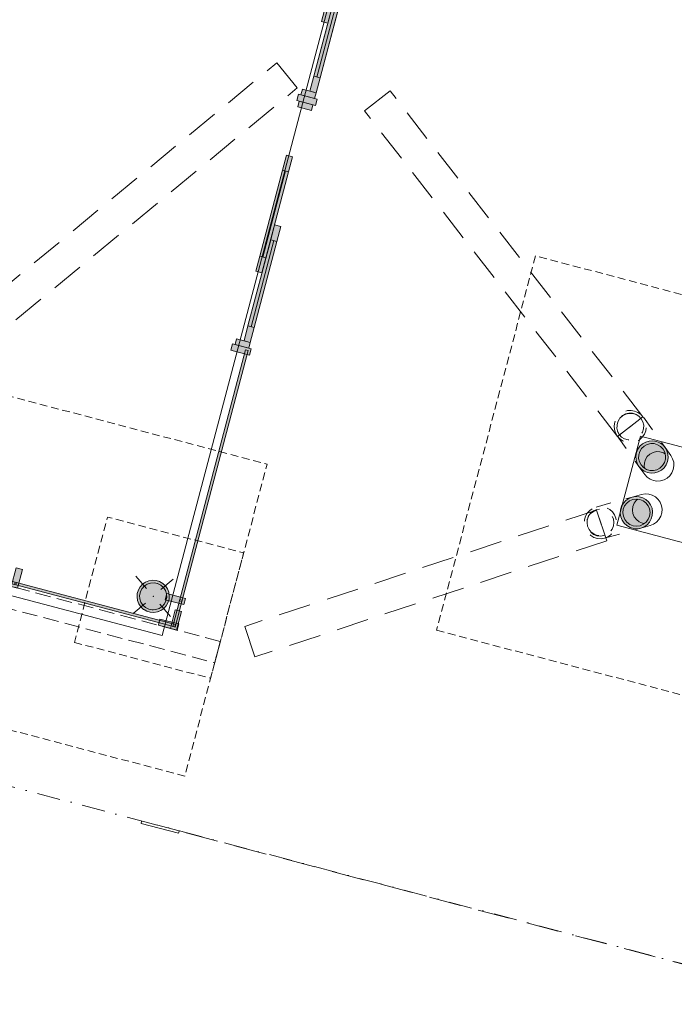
# Model space of a CAD drawing. Header units: millimetres. Extents: x -204291438 to 18864955, y -774833820 to 295284.
# Tile 19 of 87: x 67558 to 72631, y -5916 to 1712. Entities that reach past the tile are written whole.
import ezdxf

# ---------------------------------------------------------------- set-up
doc = ezdxf.new("R2010")
doc.units = ezdxf.units.MM
doc.header["$MEASUREMENT"] = 0
for name, pattern in [('Krawędzie ukryte', [170, 120, -50]), ('Kropki i Kreski', [360, 180, -90, 0, -90]), ('Przerywana', [240, 120, -120]), ('Przerywana długa', [390, 250, -140]), ('Przerywana gęsta', [90, 60, -30])]:
    doc.linetypes.add(name, pattern=pattern)
for name, color, linetype in [('213-A Wymiarowanie wewnętrzne', 7, 'Continuous'), ('215-A Wymiarowanie wewnętrzne 1_50', 7, 'Continuous'), ('822-IST-Brama zachodnia belki', 7, 'Continuous'), ('822-IST-Brama zachodnia stropy', 7, 'Continuous'), ('822-IST-Brama zachodnia słupy', 7, 'Continuous'), ('822-IST-Brama zachodnia ściany', 7, 'Continuous'), ('822-IST-Brama zachodnia ściany kurtynowe', 7, 'Continuous')]:
    doc.layers.add(name, color=color, linetype=linetype)
doc.styles.add('STYL_AUTOMATYCZNY_4', font='arial.ttf')
doc.dimstyles.new('STYL_AUTOMATYCZNY__3', dxfattribs={"dimtxt": 64.999998, "dimasz": 47.5, "dimexe": 0.18, "dimexo": 0.0625, "dimgap": 0, "dimtad": 1, "dimdec": 1, "dimlfac": 0.1, "dimzin": 0, "dimdsep": 46, "dimtxsty": 'STYL_AUTOMATYCZNY_4', "dimblk": 'ARROWHEAD_11', "dimblk1": 'ARROWHEAD_11', "dimblk2": 'ARROWHEAD_11', "dimcen": 0.09, "dimclrd": 30, "dimclre": 30, "dimclrt": 30, "dimazin": 0, "dimtfac": 1, "dimtdec": 4, "dimtmove": 0, "dimatfit": 3, "dimfxl": 0, "dimtolj": 1, "dimtzin": 0, "dimarcsym": 0})

# ---------------------------------------------------------------- blocks, each defined once
blk = doc.blocks.new('Strop_51_3', base_point=(36838.7, 18360.2))
at = {"layer": '822-IST-Brama zachodnia stropy', "color": 254, "linetype": 'Continuous', "lineweight": 0, "true_color": 0xcccccc, "flags": 128}
blk.add_lwpolyline([(36838.7, 18360.2), (30840.8, 19942.9), (27628.5, 7769.4), (33626.4, 6186.7), (62807.5, -1513.5), (68662.8, -3058.6), (71875.1, 9114.9), (66019.8, 10660), (67469, 16151.8), (38287.8, 23852)], close=True, dxfattribs=at)
blk = doc.blocks.new('Strop_60_3', base_point=(27097.6, 6866.2))
at = {"layer": '822-IST-Brama zachodnia stropy', "color": 254, "linetype": 'Przerywana gęsta', "lineweight": 0, "true_color": 0xcccccc, "flags": 128}
blk.add_lwpolyline([(27097.6, 6866.2), (68837.2, -4147.9), (69475.1, -1730.6), (27735.5, 9283.4)], close=True, dxfattribs=at)
blk = doc.blocks.new('Strop_61_3', base_point=(70789.1, -3018.1))
at = {"layer": '822-IST-Brama zachodnia stropy', "color": 254, "linetype": 'Przerywana gęsta', "lineweight": 0, "true_color": 0xcccccc, "flags": 128}
blk.add_lwpolyline([(70789.1, -3018.1), (73689.9, -3783.5), (74455.3, -882.8), (71554.6, -117.4)], close=True, dxfattribs=at)
blk = doc.blocks.new('Strop_69_3', base_point=(72185.4, -2204.9))
at = {"layer": '822-IST-Brama zachodnia stropy', "color": 254, "linetype": 'Continuous', "lineweight": 0, "true_color": 0xcccccc, "flags": 128}
blk.add_lwpolyline([(72185.4, -2204.9), (72876.7, -2387.3), (73059.1, -1696), (72367.8, -1513.6)], close=True, dxfattribs=at)
blk = doc.blocks.new('Strop_78_3', base_point=(67981.4, -3112))
at = {"layer": '822-IST-Brama zachodnia stropy', "color": 254, "linetype": 'Przerywana gęsta', "lineweight": 0, "true_color": 0xcccccc, "flags": 128}
blk.add_lwpolyline([(67981.4, -3112), (69037.1, -3390.6), (69293.4, -2419.3), (68237.7, -2140.7)], close=True, dxfattribs=at)
blk = doc.blocks.new('Przegroda strukturalna_1_3')
at = {"layer": '822-IST-Brama zachodnia ściany kurtynowe', "linetype": 'Continuous', "lineweight": 0, "true_color": 0x666666}
for points in [[(62708.4, -1416.3), (62756.7, -1429), (62795, -1284), (62746.7, -1271.3)], [(63755.7, -1672), (63760.8, -1652.6), (62737.9, -1382.7), (62732.8, -1402.1)], [(63721.6, -1683.6), (63769.9, -1696.4), (63808.2, -1551.4), (63759.9, -1538.6)], [(65012.7, -2003.6), (65017.8, -1984.3), (63751.1, -1650.1), (63746, -1669.4)], [(64978.6, -2015.3), (65026.9, -2028.1), (65065.2, -1883), (65016.8, -1870.3)], [(66269.6, -2335.3), (66274.7, -2316), (65008.1, -1981.8), (65003, -2001.1)], [(66235.5, -2347), (66283.9, -2359.8), (66322.1, -2214.7), (66273.8, -2202)], [(67526.6, -2667), (67531.7, -2647.7), (66265.1, -2313.4), (66260, -2332.8)], [(67492.5, -2678.7), (67540.9, -2691.4), (67579.1, -2546.4), (67530.8, -2533.7)], [(68759.4, -2992.3), (68764.5, -2973), (67522, -2645.1), (67516.9, -2664.5)], [(68725.3, -3004), (68773.7, -3016.8), (68811.9, -2871.7), (68763.6, -2859)]]:
    blk.add_hatch(color=251, dxfattribs=at).paths.add_polyline_path(points)
at = {"layer": '822-IST-Brama zachodnia ściany kurtynowe', "color": 254, "linetype": 'Continuous', "lineweight": 0, "true_color": 0xcccccc, "flags": 128}
for points in [[(62708.4, -1416.3), (62756.7, -1429), (62795, -1284), (62746.7, -1271.3)], [(63755.7, -1672), (63760.8, -1652.6), (62737.9, -1382.7), (62732.8, -1402.1)], [(63721.6, -1683.6), (63769.9, -1696.4), (63808.2, -1551.4), (63759.9, -1538.6)], [(65012.7, -2003.6), (65017.8, -1984.3), (63751.1, -1650.1), (63746, -1669.4)], [(64978.6, -2015.3), (65026.9, -2028.1), (65065.2, -1883), (65016.8, -1870.3)], [(66269.6, -2335.3), (66274.7, -2316), (65008.1, -1981.8), (65003, -2001.1)], [(66235.5, -2347), (66283.9, -2359.8), (66322.1, -2214.7), (66273.8, -2202)], [(67526.6, -2667), (67531.7, -2647.7), (66265.1, -2313.4), (66260, -2332.8)], [(67492.5, -2678.7), (67540.9, -2691.4), (67579.1, -2546.4), (67530.8, -2533.7)], [(68759.4, -2992.3), (68764.5, -2973), (67522, -2645.1), (67516.9, -2664.5)], [(68725.3, -3004), (68773.7, -3016.8), (68811.9, -2871.7), (68763.6, -2859)]]:
    blk.add_lwpolyline(points, close=True, dxfattribs=at)
blk = doc.blocks.new('Przegroda strukturalna_2_3')
at = {"layer": '822-IST-Brama zachodnia ściany kurtynowe', "linetype": 'Continuous', "lineweight": 0, "true_color": 0x666666}
for points in [[(69885.6, 1261.1), (70061.6, 1928.3), (70013.3, 1941), (69837.3, 1273.9)], [(69976.3, 1800.8), (69928, 1813.6), (69897.3, 1697.6), (69945.7, 1684.8)], [(69855, 1145.1), (69885.6, 1261.1), (69837.3, 1273.9), (69806.6, 1157.9)], [(69843.5, 1101.6), (69855, 1145.1), (69748.6, 1173.2), (69737.1, 1129.7)], [(69862.8, 1096.5), (69717.8, 1134.8), (69705, 1086.4), (69850.1, 1048.1)], [(69724.4, 1081.3), (69712.9, 1037.8), (69819.3, 1009.7), (69830.7, 1053.2)], [(69672.7, 650.2), (69624.3, 663), (69593.7, 547), (69642.1, 534.2)], [(69642.1, 534.2), (69593.7, 547), (69417.7, -120.2), (69466, -133)], [(69551.4, -5.5), (69582, 110.5), (69533.6, 123.3), (69503, 7.2)], [(69375.3, -672.7), (69551.4, -5.5), (69503, 7.2), (69327, -659.9)], [(69466, -133), (69417.7, -120.2), (69387.1, -236.2), (69435.4, -249)], [(69344.7, -788.7), (69375.3, -672.7), (69327, -659.9), (69296.4, -776)], [(69333.2, -832.2), (69344.7, -788.7), (69238.3, -760.6), (69226.9, -804.2)], [(69352.6, -837.3), (69207.5, -799.1), (69194.8, -847.4), (69339.8, -885.7)], [(68815.3, -2795), (69328.1, -851.6), (69308.8, -846.5), (68795.9, -2789.9)], [(68842.3, -2771.1), (68697.2, -2732.9), (68684.5, -2781.2), (68829.5, -2819.5)], [(68763, -2993.3), (68817.8, -2785.4), (68798.5, -2780.3), (68743.6, -2988.1)], [(68777.2, -3017.7), (68790, -2969.3), (68644.9, -2931.1), (68632.2, -2979.4)]]:
    blk.add_hatch(color=251, dxfattribs=at).paths.add_polyline_path(points)
at = {"layer": '822-IST-Brama zachodnia ściany kurtynowe', "color": 254, "linetype": 'Continuous', "lineweight": 0, "true_color": 0xcccccc}
for p, q in [((69837.3, 1273.9), (70013.3, 1941)), ((69861.4, 1267.5), (70037.5, 1934.7)), ((69885.6, 1261.1), (70061.6, 1928.3)), ((69593.7, 547), (69417.7, -120.2)), ((69617.9, 540.6), (69441.8, -126.6)), ((69642.1, 534.2), (69466, -133)), ((69327, -659.9), (69503, 7.2)), ((69351.1, -666.3), (69527.2, 0.9)), ((69375.3, -672.7), (69551.4, -5.5))]:
    blk.add_line(p, q, dxfattribs=at)
at = {"layer": '822-IST-Brama zachodnia ściany kurtynowe', "color": 254, "linetype": 'Continuous', "lineweight": 0, "true_color": 0xcccccc, "flags": 128}
for points in [[(69885.6, 1261.1), (70061.6, 1928.3), (70013.3, 1941), (69837.3, 1273.9)], [(69976.3, 1800.8), (69945.7, 1684.8), (69897.3, 1697.6), (69928, 1813.6)], [(69855, 1145.1), (69885.6, 1261.1), (69837.3, 1273.9), (69806.6, 1157.9)], [(69843.5, 1101.6), (69855, 1145.1), (69748.6, 1173.2), (69737.1, 1129.7)], [(69862.8, 1096.5), (69850.1, 1048.1), (69705, 1086.4), (69717.8, 1134.8)], [(69724.4, 1081.3), (69712.9, 1037.8), (69819.3, 1009.7), (69830.7, 1053.2)], [(69672.7, 650.2), (69642.1, 534.2), (69593.7, 547), (69624.3, 663)], [(69642.1, 534.2), (69466, -133), (69417.7, -120.2), (69593.7, 547)], [(69551.4, -5.5), (69582, 110.5), (69533.6, 123.3), (69503, 7.2)], [(69375.3, -672.7), (69551.4, -5.5), (69503, 7.2), (69327, -659.9)], [(69466, -133), (69435.4, -249), (69387.1, -236.2), (69417.7, -120.2)], [(69344.7, -788.7), (69375.3, -672.7), (69327, -659.9), (69296.4, -776)], [(69333.2, -832.2), (69344.7, -788.7), (69238.3, -760.6), (69226.9, -804.2)], [(69352.6, -837.3), (69339.8, -885.7), (69194.8, -847.4), (69207.5, -799.1)], [(68815.3, -2795), (68795.9, -2789.9), (69308.8, -846.5), (69328.1, -851.6)], [(68842.3, -2771.1), (68829.5, -2819.5), (68684.5, -2781.2), (68697.2, -2732.9)], [(68763, -2993.3), (68743.6, -2988.1), (68798.5, -2780.3), (68817.8, -2785.4)], [(68777.2, -3017.7), (68790, -2969.3), (68644.9, -2931.1), (68632.2, -2979.4)]]:
    blk.add_lwpolyline(points, close=True, dxfattribs=at)
blk = doc.blocks.new('Ściana_181_3', base_point=(69097, -3163.6))
at = {"layer": '822-IST-Brama zachodnia ściany', "color": 254, "linetype": 'Krawędzie ukryte', "lineweight": 0, "true_color": 0xcccccc, "flags": 128}
for points in [[(69112.3, -3105.6), (27514.6, 7871)], [(27471.1, 7706.1), (69068.8, -3270.4)], [(69081.7, -3221.6), (69112.3, -3105.6)], [(69068.8, -3270.4), (69081.5, -3222.1)], [(69081.5, -3222.1), (69081.7, -3221.6)]]:
    blk.add_lwpolyline(points, dxfattribs=at)
blk = doc.blocks.new('Słup_88_3', base_point=(72411, -2086.3))
at = {"layer": '822-IST-Brama zachodnia słupy', "linetype": 'Continuous', "lineweight": 0, "true_color": 0x666666}
h = blk.add_hatch(color=251, dxfattribs=at)
h.paths.add_polyline_path([(72370.7, -2227.1), (72396.7, -2216.7), (72419.7, -2200.7), (72438.6, -2180.1), (72452.5, -2155.7), (72460.5, -2128.9), (72462.4, -2101), (72458, -2073.3), (72447.5, -2047.3), (72431.6, -2024.3), (72410.9, -2005.5), (72386.5, -1991.7), (72359.7, -1983.6), (72331.8, -1981.8), (72304.1, -1986.2), (72278.1, -1996.6), (72255.1, -2012.6), (72236.2, -2033.3), (72222.4, -2057.6), (72214.3, -2084.4), (72212.4, -2112.4), (72216.8, -2140), (72227.3, -2166), (72243.2, -2189), (72263.9, -2207.8), (72288.3, -2221.6), (72315.1, -2229.7), (72343.1, -2231.5)])
h.paths.add_polyline_path([(72365.4, -2207.9), (72338.2, -2211.7), (72311, -2208.3), (72285.6, -2198), (72263.7, -2181.5), (72246.8, -2159.9), (72236.1, -2134.7), (72232.3, -2107.5), (72235.7, -2080.3), (72246, -2054.9), (72262.5, -2033), (72284.2, -2016.2), (72309.4, -2005.5), (72336.6, -2001.7), (72363.8, -2005), (72389.2, -2015.3), (72411.1, -2031.8), (72428, -2053.4), (72438.7, -2078.6), (72442.5, -2105.8), (72439.1, -2133), (72428.8, -2158.4), (72412.3, -2180.3), (72390.7, -2197.2)], flags=0)
blk.add_hatch(color=251, dxfattribs=at).paths.add_polyline_path([(72365.4, -2207.9), (72390.7, -2197.2), (72412.3, -2180.3), (72428.8, -2158.4), (72439.1, -2133), (72442.5, -2105.8), (72438.7, -2078.6), (72428, -2053.4), (72411.1, -2031.8), (72389.2, -2015.3), (72363.8, -2005), (72336.6, -2001.7), (72309.4, -2005.5), (72284.2, -2016.2), (72262.5, -2033), (72246, -2054.9), (72235.7, -2080.3), (72232.3, -2107.5), (72236.1, -2134.7), (72246.8, -2159.9), (72263.7, -2181.5), (72285.6, -2198), (72311, -2208.3), (72338.2, -2211.7)])
at = {"layer": '822-IST-Brama zachodnia słupy', "color": 254, "linetype": 'Continuous', "lineweight": 0, "true_color": 0xcccccc, "flags": 128}
for points in [[(72216.8, -2140), (72227.3, -2166), (72243.2, -2189), (72263.9, -2207.8), (72288.3, -2221.6), (72315.1, -2229.7), (72343.1, -2231.5), (72370.7, -2227.1), (72396.7, -2216.7), (72419.7, -2200.7), (72438.6, -2180.1), (72452.5, -2155.7), (72460.5, -2128.9), (72462.4, -2101), (72458, -2073.3), (72447.5, -2047.3), (72431.6, -2024.3), (72410.9, -2005.5), (72386.5, -1991.7), (72359.7, -1983.6), (72331.8, -1981.8), (72304.1, -1986.2), (72278.1, -1996.6), (72255.1, -2012.6), (72236.2, -2033.3), (72222.4, -2057.6), (72214.3, -2084.4), (72212.4, -2112.4)], [(72232.3, -2107.5), (72236.1, -2134.7), (72246.8, -2159.9), (72263.7, -2181.5), (72285.6, -2198), (72311, -2208.3), (72338.2, -2211.7), (72365.4, -2207.9), (72390.7, -2197.2), (72412.3, -2180.3), (72428.8, -2158.4), (72439.1, -2133), (72442.5, -2105.8), (72438.7, -2078.6), (72428, -2053.4), (72411.1, -2031.8), (72389.2, -2015.3), (72363.8, -2005), (72336.6, -2001.7), (72309.4, -2005.5), (72284.2, -2016.2), (72262.5, -2033), (72246, -2054.9), (72235.7, -2080.3)]]:
    blk.add_lwpolyline(points, close=True, dxfattribs=at)
for points in [[(72304.1, -1986.2), (72377.6, -1965.8)], [(72377.6, -1965.8), (72405.3, -1961.4), (72433.3, -1963.3), (72460.1, -1971.3), (72484.4, -1985.1), (72505.1, -2004), (72521.1, -2027), (72531.5, -2053), (72535.9, -2080.6), (72534, -2108.5), (72526, -2135.4), (72512.2, -2159.7), (72493.3, -2180.4), (72470.3, -2196.3), (72444.3, -2206.8)], [(72400, -2189.9), (72384.6, -2188), (72359.1, -2177.7), (72337.2, -2161.2), (72320.4, -2139.6), (72309.7, -2114.3), (72305.9, -2087.2), (72309.2, -2060), (72319.5, -2034.6), (72336.1, -2012.7), (72348.4, -2003.1)], [(72370.7, -2227.1), (72444.3, -2206.8)]]:
    blk.add_lwpolyline(points, dxfattribs=at)
at = {"layer": '822-IST-Brama zachodnia słupy', "color": 254, "linetype": 'Przerywana', "lineweight": 0, "true_color": 0xcccccc, "flags": 128}
for points in [[(72090.9, -2304.5), (72063.2, -2308.9), (72035.2, -2307.1), (72008.4, -2299.1), (71984, -2285.3), (71963.4, -2266.4), (71947.4, -2243.4), (71937, -2217.4), (71932.6, -2189.8), (71934.4, -2161.8), (71942.5, -2135), (71956.3, -2110.7), (71975.2, -2090), (71998.2, -2074), (72024.2, -2063.6), (72051.9, -2059.2), (72079.8, -2061.1), (72106.7, -2069.1), (72131, -2082.9), (72151.7, -2101.7), (72167.7, -2124.7), (72178.1, -2150.7), (72182.5, -2178.4), (72180.6, -2206.3), (72172.6, -2233.1), (72158.8, -2257.5), (72139.9, -2278.1), (72116.8, -2294.1)], [(72093.1, -2282), (72085.5, -2285.3), (72058.4, -2289.1), (72031.1, -2285.7), (72005.7, -2275.4), (71983.8, -2258.9), (71966.9, -2237.3), (71956.2, -2212.1), (71952.5, -2184.9), (71955.8, -2157.7), (71966.1, -2132.3), (71978.2, -2116.3), (71982.6, -2110.4), (72004.3, -2093.6), (72029.5, -2082.9), (72056.7, -2079.1), (72083.9, -2082.4), (72109.4, -2092.7), (72131.2, -2109.2), (72148.1, -2130.8), (72158.8, -2156.1), (72162.6, -2183.2), (72159.2, -2210.4), (72148.9, -2235.8), (72132.4, -2257.7), (72110.8, -2274.6)]]:
    blk.add_lwpolyline(points, close=True, dxfattribs=at)
for points in [[(72024.2, -2063.6), (72304.1, -1986.2)], [(71964.9, -2136.9), (71966.5, -2132.2)], [(71977.7, -2117), (71966.5, -2132.2)], [(71977.7, -2117), (71978.2, -2116.3)], [(72028.8, -2087.1), (72028.6, -2087.2), (72001.1, -2099.6), (71978.2, -2116.3)], [(72028.8, -2087.1), (72093.1, -2282)], [(71956.8, -2160.5), (71954.3, -2184.4)], [(71954.3, -2184.4), (71954.6, -2186.1)], [(71954.6, -2186.1), (71958.7, -2211.4)], [(71956.8, -2160.5), (71957, -2157.4)], [(71964.9, -2136.9), (71957, -2157.4)], [(71958.7, -2211.4), (71959.2, -2212.4), (71970, -2236.5), (71971.1, -2237.8), (71987.6, -2257.9), (71991.2, -2260.5), (72010.3, -2274.2), (72021.5, -2278.3), (72036.9, -2284.1), (72065.8, -2287), (72074.8, -2285.6), (72090.1, -2283.3)], [(72090.9, -2304.5), (72370.7, -2227.1)]]:
    blk.add_lwpolyline(points, dxfattribs=at)
blk = doc.blocks.new('Słup_89_3', base_point=(72502.8, -1738.2))
at = {"layer": '822-IST-Brama zachodnia słupy', "linetype": 'Continuous', "lineweight": 0, "true_color": 0x666666}
h = blk.add_hatch(color=251, dxfattribs=at)
h.paths.add_polyline_path([(72356.7, -1748.9), (72375.5, -1769.7), (72398.4, -1785.9), (72424.3, -1796.5), (72451.9, -1801.1), (72479.9, -1799.4), (72506.8, -1791.5), (72531.2, -1777.9), (72552, -1759.2), (72568.1, -1736.3), (72578.7, -1710.3), (72583.3, -1682.7), (72581.6, -1654.8), (72573.7, -1627.9), (72560, -1603.4), (72541.3, -1582.6), (72518.4, -1566.5), (72492.5, -1555.9), (72464.8, -1551.3), (72436.9, -1553), (72410, -1560.8), (72385.6, -1574.4), (72364.8, -1593.2), (72348.7, -1616.1), (72338.1, -1642), (72333.5, -1669.6), (72335.2, -1697.6), (72343.1, -1724.5)])
h.paths.add_polyline_path([(72373, -1737.3), (72360.1, -1713.1), (72353.9, -1686.4), (72354.8, -1659), (72362.7, -1632.7), (72377.2, -1609.5), (72397.2, -1590.7), (72421.4, -1577.8), (72448.1, -1571.6), (72475.5, -1572.5), (72501.8, -1580.5), (72525, -1595), (72543.8, -1615.1), (72556.7, -1639.3), (72562.9, -1666), (72562, -1693.4), (72554.1, -1719.6), (72539.6, -1742.9), (72519.6, -1761.6), (72495.4, -1774.5), (72468.7, -1780.7), (72441.3, -1779.8), (72415, -1771.8), (72391.7, -1757.3)], flags=0)
blk.add_hatch(color=251, dxfattribs=at).paths.add_polyline_path([(72373, -1737.3), (72391.7, -1757.3), (72415, -1771.8), (72441.3, -1779.8), (72468.7, -1780.7), (72495.4, -1774.5), (72519.6, -1761.6), (72539.6, -1742.9), (72554.1, -1719.6), (72562, -1693.4), (72562.9, -1666), (72556.7, -1639.3), (72543.8, -1615.1), (72525, -1595), (72501.8, -1580.5), (72475.5, -1572.5), (72448.1, -1571.6), (72421.4, -1577.8), (72397.2, -1590.7), (72377.2, -1609.5), (72362.7, -1632.7), (72354.8, -1659), (72353.9, -1686.4), (72360.1, -1713.1)])
at = {"layer": '822-IST-Brama zachodnia słupy', "color": 254, "linetype": 'Przerywana', "lineweight": 0, "true_color": 0xcccccc, "flags": 128}
for points in [[(72187.7, -1512.8), (72174.1, -1488.3), (72166.2, -1461.5), (72164.5, -1433.5), (72169.1, -1405.9), (72179.7, -1380), (72195.8, -1357.1), (72216.6, -1338.3), (72241, -1324.7), (72267.9, -1316.8), (72295.8, -1315.1), (72323.4, -1319.7), (72349.4, -1330.4), (72372.3, -1346.5), (72391, -1367.3), (72404.7, -1391.7), (72412.5, -1418.6), (72414.2, -1446.6), (72409.7, -1474.2), (72399.1, -1500.1), (72383, -1523), (72362.2, -1541.8), (72337.7, -1555.4), (72310.9, -1563.3), (72282.9, -1564.9), (72255.3, -1560.4), (72229.4, -1549.7), (72206.5, -1533.6)], [(72374.8, -1378.9), (72387.7, -1403.1), (72393.9, -1429.8), (72393, -1457.3), (72385, -1483.5), (72370.6, -1506.8), (72350.5, -1525.5), (72326.4, -1538.4), (72299.7, -1544.6), (72272.2, -1543.7), (72246, -1535.7), (72222.7, -1521.2), (72206.8, -1504.2), (72204, -1501.2), (72191.1, -1477), (72184.9, -1450.2), (72185.8, -1422.8), (72193.7, -1396.6), (72208.2, -1373.3), (72228.2, -1354.6), (72252.4, -1341.7), (72279.1, -1335.5), (72306.5, -1336.4), (72332.7, -1344.4), (72356, -1358.9), (72371.9, -1375.9)]]:
    blk.add_lwpolyline(points, close=True, dxfattribs=at)
for points in [[(72226.8, -1359.5), (72209.7, -1375.4)], [(72226.8, -1359.5), (72229.7, -1356.7)], [(72251.1, -1345.4), (72229.7, -1356.7)], [(72251.1, -1345.4), (72253.9, -1343.8)], [(72278.9, -1338.1), (72253.9, -1343.8)], [(72278.9, -1338.1), (72280.7, -1337.7)], [(72280.7, -1337.7), (72308.2, -1338.8)], [(72308.2, -1338.8), (72309.8, -1339.3), (72334.7, -1347.1)], [(72334.7, -1347.1), (72347.2, -1355.2), (72358.5, -1362.4)], [(72371.4, -1376.4), (72358.5, -1362.4)], [(72391, -1367.3), (72560, -1603.4)], [(72187.2, -1435.5), (72186.6, -1452.8)], [(72187.2, -1435.5), (72187.4, -1425.1)], [(72193.5, -1405), (72187.4, -1425.1)], [(72193.5, -1405), (72195.2, -1398.7)], [(72207.2, -1379.6), (72195.2, -1398.7)], [(72206.8, -1504.2), (72371.9, -1375.9)], [(72207.2, -1379.6), (72209.7, -1375.4)], [(72186.6, -1452.8), (72191.8, -1473.8), (72193.3, -1480.1)], [(72187.7, -1512.8), (72356.7, -1748.9)], [(72193.3, -1480.1), (72205.8, -1503.1)]]:
    blk.add_lwpolyline(points, dxfattribs=at)
at = {"layer": '822-IST-Brama zachodnia słupy', "color": 254, "linetype": 'Continuous', "lineweight": 0, "true_color": 0xcccccc, "flags": 128}
for points in [[(72335.2, -1697.6), (72343.1, -1724.5), (72356.7, -1748.9), (72375.5, -1769.7), (72398.4, -1785.9), (72424.3, -1796.5), (72451.9, -1801.1), (72479.9, -1799.4), (72506.8, -1791.5), (72531.2, -1777.9), (72552, -1759.2), (72568.1, -1736.3), (72578.7, -1710.3), (72583.3, -1682.7), (72581.6, -1654.8), (72573.7, -1627.9), (72560, -1603.4), (72541.3, -1582.6), (72518.4, -1566.5), (72492.5, -1555.9), (72464.8, -1551.3), (72436.9, -1553), (72410, -1560.8), (72385.6, -1574.4), (72364.8, -1593.2), (72348.7, -1616.1), (72338.1, -1642), (72333.5, -1669.6)], [(72353.9, -1686.4), (72360.1, -1713.1), (72373, -1737.3), (72391.7, -1757.3), (72415, -1771.8), (72441.3, -1779.8), (72468.7, -1780.7), (72495.4, -1774.5), (72519.6, -1761.6), (72539.6, -1742.9), (72554.1, -1719.6), (72562, -1693.4), (72562.9, -1666), (72556.7, -1639.3), (72543.8, -1615.1), (72525, -1595), (72501.8, -1580.5), (72475.5, -1572.5), (72448.1, -1571.6), (72421.4, -1577.8), (72397.2, -1590.7), (72377.2, -1609.5), (72362.7, -1632.7), (72354.8, -1659)]]:
    blk.add_lwpolyline(points, close=True, dxfattribs=at)
for points in [[(72401.8, -1763.6), (72398.3, -1748.4), (72399.2, -1721), (72407.1, -1694.8), (72421.6, -1671.5), (72441.6, -1652.8), (72465.8, -1639.9), (72492.5, -1633.7), (72519.9, -1634.6), (72546.2, -1642.6), (72559.4, -1650.8)], [(72604.5, -1665.5), (72618.1, -1689.9), (72626, -1716.8), (72627.7, -1744.8), (72623.1, -1772.4), (72612.5, -1798.3), (72596.4, -1821.2), (72575.6, -1840), (72551.2, -1853.6), (72524.3, -1861.4), (72496.4, -1863.1), (72468.7, -1858.5), (72442.8, -1847.9), (72419.9, -1831.8), (72401.2, -1811)], [(72560, -1603.4), (72604.5, -1665.5)], [(72356.7, -1748.9), (72401.2, -1811)]]:
    blk.add_lwpolyline(points, dxfattribs=at)
blk = doc.blocks.new('Słup_117_3', base_point=(68592.1, -2755.5))
at = {"layer": '822-IST-Brama zachodnia słupy', "linetype": 'Continuous', "lineweight": 0, "true_color": 0x666666}
h = blk.add_hatch(color=251, dxfattribs=at)
h.paths.add_polyline_path([(68686.8, -2673.9), (68666.2, -2654.8), (68642, -2640.9), (68615.2, -2632.7), (68587.3, -2630.6), (68559.6, -2634.8), (68533.6, -2645.1), (68510.5, -2660.8), (68491.4, -2681.4), (68477.5, -2705.6), (68469.3, -2732.4), (68467.2, -2760.3), (68471.4, -2788), (68481.7, -2814), (68497.5, -2837.1), (68518, -2856.2), (68542.3, -2870.1), (68569, -2878.3), (68596.9, -2880.4), (68624.6, -2876.2), (68650.6, -2865.9), (68673.8, -2850.1), (68692.8, -2829.6), (68706.7, -2805.4), (68715, -2778.6), (68717, -2750.7), (68712.8, -2723), (68702.5, -2697)])
h.paths.add_polyline_path([(68671.6, -2686.9), (68686.7, -2709.8), (68695.3, -2735.9), (68696.8, -2763.2), (68691.3, -2790.1), (68678.9, -2814.5), (68660.7, -2835), (68637.8, -2850), (68611.7, -2858.6), (68584.4, -2860.2), (68557.5, -2854.6), (68533.1, -2842.3), (68512.6, -2824.1), (68497.6, -2801.2), (68489, -2775.1), (68487.4, -2747.8), (68493, -2720.9), (68505.3, -2696.5), (68523.5, -2676), (68546.4, -2661), (68572.5, -2652.4), (68599.8, -2650.8), (68626.7, -2656.4), (68651.2, -2668.7)], flags=0)
blk.add_hatch(color=251, dxfattribs=at).paths.add_polyline_path([(68671.6, -2686.9), (68651.2, -2668.7), (68626.7, -2656.4), (68599.8, -2650.8), (68572.5, -2652.4), (68546.4, -2661), (68523.5, -2676), (68505.3, -2696.5), (68493, -2720.9), (68487.4, -2747.8), (68489, -2775.1), (68497.6, -2801.2), (68512.6, -2824.1), (68533.1, -2842.3), (68557.5, -2854.6), (68584.4, -2860.2), (68611.7, -2858.6), (68637.8, -2850), (68660.7, -2835), (68678.9, -2814.5), (68691.3, -2790.1), (68696.8, -2763.2), (68695.3, -2735.9), (68686.7, -2709.8)])
at = {"layer": '822-IST-Brama zachodnia słupy', "color": 254, "linetype": 'Continuous', "lineweight": 0, "true_color": 0xcccccc}
for p, q in [((68539.8, -2694.9), (68458.2, -2600.3)), ((68652.7, -2703.2), (68747.3, -2621.6)), ((68531.5, -2807.8), (68436.9, -2889.4)), ((68644.4, -2816.1), (68726, -2910.7))]:
    blk.add_line(p, q, dxfattribs=at)
at = {"layer": '822-IST-Brama zachodnia słupy', "color": 254, "linetype": 'Continuous', "lineweight": 0, "true_color": 0xcccccc, "flags": 128}
for points in [[(68467.2, -2760.3), (68471.4, -2788), (68481.7, -2814), (68497.5, -2837.1), (68518, -2856.2), (68542.3, -2870.1), (68569, -2878.3), (68596.9, -2880.4), (68624.6, -2876.2), (68650.6, -2865.9), (68673.8, -2850.1), (68692.8, -2829.6), (68706.7, -2805.4), (68715, -2778.6), (68717, -2750.7), (68712.8, -2723), (68702.5, -2697), (68686.8, -2673.9), (68666.2, -2654.8), (68642, -2640.9), (68615.2, -2632.7), (68587.3, -2630.6), (68559.6, -2634.8), (68533.6, -2645.1), (68510.5, -2660.8), (68491.4, -2681.4), (68477.5, -2705.6), (68469.3, -2732.4)], [(68489, -2775.1), (68497.6, -2801.2), (68512.6, -2824.1), (68533.1, -2842.3), (68557.5, -2854.6), (68584.4, -2860.2), (68611.7, -2858.6), (68637.8, -2850), (68660.7, -2835), (68678.9, -2814.5), (68691.3, -2790.1), (68696.8, -2763.2), (68695.3, -2735.9), (68686.7, -2709.8), (68671.6, -2686.9), (68651.2, -2668.7), (68626.7, -2656.4), (68599.8, -2650.8), (68572.5, -2652.4), (68546.4, -2661), (68523.5, -2676), (68505.3, -2696.5), (68493, -2720.9), (68487.4, -2747.8)]]:
    blk.add_lwpolyline(points, close=True, dxfattribs=at)
at = {"layer": '822-IST-Brama zachodnia słupy', "color": 254, "linetype": 'Przerywana', "lineweight": 0, "true_color": 0xcccccc, "flags": 128}
for points in [[(68686.8, -2673.9), (68702.5, -2697), (68712.8, -2723), (68717, -2750.7), (68715, -2778.6), (68706.7, -2805.4), (68692.8, -2829.6), (68673.8, -2850.1), (68650.6, -2865.9), (68624.6, -2876.2), (68596.9, -2880.4), (68569, -2878.3), (68542.3, -2870.1), (68518, -2856.2), (68497.5, -2837.1), (68481.7, -2814), (68471.4, -2788), (68467.2, -2760.3), (68469.3, -2732.4), (68477.5, -2705.6), (68491.4, -2681.4), (68510.5, -2660.8), (68533.6, -2645.1), (68559.6, -2634.8), (68587.3, -2630.6), (68615.2, -2632.7), (68642, -2640.9), (68666.2, -2654.8)], [(68671.6, -2686.9), (68686.7, -2709.8), (68695.3, -2735.9), (68696.8, -2763.2), (68691.3, -2790.1), (68678.9, -2814.5), (68660.7, -2835), (68637.8, -2850), (68611.7, -2858.6), (68584.4, -2860.2), (68557.5, -2854.6), (68533.1, -2842.3), (68512.6, -2824.1), (68497.6, -2801.2), (68489, -2775.1), (68487.4, -2747.8), (68493, -2720.9), (68505.3, -2696.5), (68523.5, -2676), (68546.4, -2661), (68572.5, -2652.4), (68599.8, -2650.8), (68626.7, -2656.4), (68651.2, -2668.7)]]:
    blk.add_lwpolyline(points, close=True, dxfattribs=at)
at = {"layer": '822-IST-Brama zachodnia słupy', "color": 254, "linetype": 'Continuous', "lineweight": 0, "true_color": 0xcccccc}
blk.add_point((68592.1, -2755.5), dxfattribs=at)
blk = doc.blocks.new('Belka_15_3', base_point=(68565, -4511.9))
at = {"layer": '822-IST-Brama zachodnia belki', "color": 254, "linetype": 'Kropki i Kreski', "lineweight": 0, "true_color": 0xcccccc}
blk.add_line((68565, -4511.9), (62404, -2886.1), dxfattribs=at)
blk = doc.blocks.new('Belka_40_3', base_point=(72068, -2205.8))
at = {"layer": '822-IST-Brama zachodnia belki', "color": 254, "linetype": 'Przerywana długa', "lineweight": 0, "true_color": 0xcccccc}
for p, q in [((72028.8, -2087.1), (69301.3, -2987.8)), ((72028.8, -2087.1), (72107.2, -2324.5)), ((72107.2, -2324.5), (69379.7, -3225.1)), ((69301.3, -2987.8), (69379.7, -3225.1))]:
    blk.add_line(p, q, dxfattribs=at)
blk = doc.blocks.new('Belka_43_3', base_point=(72289.4, -1440))
at = {"layer": '822-IST-Brama zachodnia belki', "color": 254, "linetype": 'Przerywana długa', "lineweight": 0, "true_color": 0xcccccc}
for p, q in [((70427.8, 1160.2), (70230.4, 1006.9)), ((72388.1, -1363.4), (70427.8, 1160.2)), ((72190.7, -1516.7), (70230.4, 1006.9)), ((72388.1, -1363.4), (72190.7, -1516.7))]:
    blk.add_line(p, q, dxfattribs=at)
blk = doc.blocks.new('Belka_48_3', base_point=(66245.3, -1508.6))
at = {"layer": '822-IST-Brama zachodnia belki', "color": 254, "linetype": 'Przerywana długa', "lineweight": 0, "true_color": 0xcccccc}
for p, q in [((66165.8, -1412.1), (69549.5, 1376.8)), ((69708.5, 1183.9), (69549.5, 1376.8)), ((66324.8, -1605.1), (69708.5, 1183.9)), ((66324.8, -1605.1), (66165.8, -1412.1))]:
    blk.add_line(p, q, dxfattribs=at)
blk = doc.blocks.new('Belka_57_3', base_point=(68793.2, -4572.1))
at = {"layer": '822-IST-Brama zachodnia belki', "color": 254, "linetype": 'Continuous', "lineweight": 0, "true_color": 0xcccccc}
for p, q in [((68502.6, -4497.5), (68498, -4515)), ((68788, -4591.5), (68498, -4515)), ((68792.7, -4574), (68788, -4591.5))]:
    blk.add_line(p, q, dxfattribs=at)
at = {"layer": '822-IST-Brama zachodnia belki', "color": 254, "linetype": 'Kropki i Kreski', "lineweight": 0, "true_color": 0xcccccc}
blk.add_line((68793.2, -4572.1), (68503.1, -4495.5), dxfattribs=at)
blk = doc.blocks.new('Belka_729_3', base_point=(81157.1, -7834.6))
at = {"layer": '822-IST-Brama zachodnia belki', "color": 254, "linetype": 'Kropki i Kreski', "lineweight": 0, "true_color": 0xcccccc}
blk.add_line((81157.1, -7834.6), (68565, -4511.9), dxfattribs=at)
at = {"layer": '822-IST-Brama zachodnia belki', "color": 254, "linetype": 'Przerywana długa', "lineweight": 0, "true_color": 0xcccccc}
blk.add_line((81156.6, -7836.5), (68792.7, -4574), dxfattribs=at)
blk = doc.blocks.new('*D5629')
at = {"layer": '213-A Wymiarowanie wewnętrzne', "linetype": 'Continuous', "lineweight": 200}
for points in [[(146339.1, 12350), (146340, 12345.2), (146342.7, 12341.1), (146346.8, 12338.4), (146351.6, 12337.5), (146356.3, 12338.4), (146360.4, 12341.1), (146363.1, 12345.2), (146364.1, 12350), (146363.1, 12354.8), (146360.4, 12358.8), (146356.3, 12361.5), (146351.6, 12362.5), (146346.8, 12361.5), (146342.7, 12358.8), (146340, 12354.8)], [(142371.6, -2685.4), (142372.6, -2690.2), (142375.3, -2694.2), (142379.3, -2696.9), (142384.1, -2697.9), (142388.9, -2696.9), (142392.9, -2694.2), (142395.7, -2690.2), (142396.6, -2685.4), (142395.7, -2680.6), (142392.9, -2676.5), (142388.9, -2673.8), (142384.1, -2672.9), (142379.3, -2673.8), (142375.3, -2676.5), (142372.6, -2680.6)]]:
    blk.add_hatch(color=30, dxfattribs=at).paths.add_polyline_path(points)
at = {"layer": '213-A Wymiarowanie wewnętrzne', "color": 30, "linetype": 'Continuous', "lineweight": 0}
for p, q in [((146306.2, 12361.9), (146339.5, 12353.2)), ((146348.4, 12337.9), (142387.3, -2673.3)), ((142338.8, -2673.4), (142372, -2682.2)), ((142380.9, -2697.5), (142377.7, -2709.6)), ((142396.2, -2688.6), (142429.4, -2697.3))]:
    blk.add_line(p, q, dxfattribs=at)
blk.add_circle((142384.1, -2685.4), 12.5, dxfattribs=at)
at = {"layer": '213-A Wymiarowanie wewnętrzne', "color": 30, "lineweight": 200, "insert": (144326.8, 4727.8), "char_height": 65, "attachment_point": 7, "rotation": 75.21803, "style": 'STYL_AUTOMATYCZNY_4'}
blk.add_mtext('\\A1;{\\pql;\\fArial|b0|i0|c238|p0;\\W1.000000;1\xa0555}', dxfattribs=at)
blk = doc.blocks.new('ARROWHEAD_11')
at = {"color": 0, "linetype": 'Continuous', "lineweight": 0}
blk.add_line((0, 0), (-1, 0), dxfattribs=at)
at = {"color": 0, "linetype": 'Continuous', "lineweight": 0, "const_width": 0.25, "flags": 128}
blk.add_lwpolyline([(-0.125, 0, 1), (0.125, 0, 1)], format="xyb", close=True, dxfattribs=at)
blk = doc.blocks.new('*D6054')
at = {"layer": '213-A Wymiarowanie wewnętrzne', "linetype": 'Continuous', "lineweight": 200}
for points in [[(163325.4, -7687.1), (163326.3, -7691.9), (163329.1, -7695.9), (163333.1, -7698.7), (163337.9, -7699.6), (163342.7, -7698.7), (163346.7, -7695.9), (163349.4, -7691.9), (163350.4, -7687.1), (163349.4, -7682.3), (163346.7, -7678.3), (163342.7, -7675.6), (163337.9, -7674.6), (163333.1, -7675.6), (163329.1, -7678.3), (163326.3, -7682.3)], [(165186.7, -8178.3), (165187.6, -8183), (165190.3, -8187.1), (165194.4, -8189.8), (165199.2, -8190.8), (165204, -8189.8), (165208, -8187.1), (165210.7, -8183), (165211.7, -8178.3), (165210.7, -8173.5), (165208, -8169.4), (165204, -8166.7), (165199.2, -8165.8), (165194.4, -8166.7), (165190.3, -8169.4), (165187.6, -8173.5)]]:
    blk.add_hatch(color=30, dxfattribs=at).paths.add_polyline_path(points)
at = {"layer": '213-A Wymiarowanie wewnętrzne', "color": 30, "linetype": 'Continuous', "lineweight": 0}
for p, q in [((163334.7, -7699.2), (163325.9, -7732.4)), ((163349.8, -7641.8), (163341.1, -7675)), ((165187.1, -8175.1), (163350, -7690.3)), ((165211.1, -8132.9), (165202.4, -8166.2))]:
    blk.add_line(p, q, dxfattribs=at)
for centre in [(163337.9, -7687.1), (165199.2, -8178.3)]:
    blk.add_circle(centre, 12.5, dxfattribs=at)
at = {"layer": '213-A Wymiarowanie wewnętrzne', "color": 30, "lineweight": 200, "insert": (164164, -7891.6), "char_height": 65, "attachment_point": 7, "rotation": 345.21803, "style": 'STYL_AUTOMATYCZNY_4'}
blk.add_mtext('\\A1;{\\pql;\\fArial|b0|i0|c238|p0;\\W1.000000;192,5}', dxfattribs=at)
blk = doc.blocks.new('*D6369')
at = {"layer": '213-A Wymiarowanie wewnętrzne', "linetype": 'Continuous', "lineweight": 200}
for points in [[(146339.1, 12350), (146340, 12345.2), (146342.7, 12341.1), (146346.8, 12338.4), (146351.6, 12337.5), (146356.3, 12338.4), (146360.4, 12341.1), (146363.1, 12345.2), (146364.1, 12350), (146363.1, 12354.8), (146360.4, 12358.8), (146356.3, 12361.5), (146351.6, 12362.5), (146346.8, 12361.5), (146342.7, 12358.8), (146340, 12354.8)], [(142371.6, -2685.4), (142372.6, -2690.2), (142375.3, -2694.2), (142379.3, -2696.9), (142384.1, -2697.9), (142388.9, -2696.9), (142392.9, -2694.2), (142395.7, -2690.2), (142396.6, -2685.4), (142395.7, -2680.6), (142392.9, -2676.5), (142388.9, -2673.8), (142384.1, -2672.9), (142379.3, -2673.8), (142375.3, -2676.5), (142372.6, -2680.6)]]:
    blk.add_hatch(color=30, dxfattribs=at).paths.add_polyline_path(points)
at = {"layer": '213-A Wymiarowanie wewnętrzne', "color": 30, "linetype": 'Continuous', "lineweight": 0}
for p, q in [((146306.2, 12361.9), (146339.5, 12353.2)), ((146348.4, 12337.9), (142387.3, -2673.3)), ((142338.8, -2673.4), (142372, -2682.2)), ((142380.9, -2697.5), (142377.7, -2709.6)), ((142396.2, -2688.6), (142429.4, -2697.3))]:
    blk.add_line(p, q, dxfattribs=at)
blk.add_circle((142384.1, -2685.4), 12.5, dxfattribs=at)
at = {"layer": '213-A Wymiarowanie wewnętrzne', "color": 30, "lineweight": 200, "insert": (144326.8, 4727.8), "char_height": 65, "attachment_point": 7, "rotation": 75.21803, "style": 'STYL_AUTOMATYCZNY_4'}
blk.add_mtext('\\A1;{\\pql;\\fArial|b0|i0|c238|p0;\\W1.000000;1\xa0555}', dxfattribs=at)
blk = doc.blocks.new('*D6755')
at = {"layer": '215-A Wymiarowanie wewnętrzne 1_50', "linetype": 'Continuous', "lineweight": 200}
for points in [[(163893.3, -5535.1), (163894.2, -5539.9), (163896.9, -5543.9), (163901, -5546.6), (163905.8, -5547.6), (163910.5, -5546.6), (163914.6, -5543.9), (163917.3, -5539.9), (163918.3, -5535.1), (163917.3, -5530.3), (163914.6, -5526.2), (163910.5, -5523.5), (163905.8, -5522.6), (163901, -5523.5), (163896.9, -5526.2), (163894.2, -5530.3)], [(165754.5, -6026.2), (165755.5, -6031), (165758.2, -6035.1), (165762.3, -6037.8), (165767, -6038.7), (165771.8, -6037.8), (165775.9, -6035.1), (165778.6, -6031), (165779.5, -6026.2), (165778.6, -6021.4), (165775.9, -6017.4), (165771.8, -6014.7), (165767, -6013.7), (165762.3, -6014.7), (165758.2, -6017.4), (165755.5, -6021.4)]]:
    blk.add_hatch(color=30, dxfattribs=at).paths.add_polyline_path(points)
at = {"layer": '215-A Wymiarowanie wewnętrzne 1_50', "color": 30, "linetype": 'Continuous', "lineweight": 0}
for p, q in [((163917.7, -5489.7), (163908.9, -5523)), ((163893.7, -5531.9), (163881.6, -5528.7)), ((163902.6, -5547.2), (163893.8, -5580.4)), ((165755, -6023), (163917.8, -5538.3)), ((165779, -5980.9), (165770.2, -6014.1)), ((165763.9, -6038.3), (165755.1, -6071.5))]:
    blk.add_line(p, q, dxfattribs=at)
for centre in [(163905.8, -5535.1), (165767, -6026.2)]:
    blk.add_circle(centre, 12.5, dxfattribs=at)
at = {"layer": '215-A Wymiarowanie wewnętrzne 1_50', "color": 30, "lineweight": 200, "insert": (164731.9, -5739.6), "char_height": 65, "attachment_point": 7, "rotation": 345.21803, "style": 'STYL_AUTOMATYCZNY_4'}
blk.add_mtext('\\A1;{\\pql;\\fArial|b0|i0|c238|p0;\\W1.000000;192,5}', dxfattribs=at)

msp = doc.modelspace()

# ---------------------------------------------------------------- block references
at = {"layer": '822-IST-Brama zachodnia belki', "color": 254, "lineweight": 0, "true_color": 0xcccccc}
for name, p in [('Belka_57_3', (68793.16, -4572.07)), ('Belka_15_3', (68565.05, -4511.87)), ('Belka_729_3', (81157.09, -7834.6)), ('Belka_48_3', (66245.33, -1508.6)), ('Belka_43_3', (72289.37, -1440.04)), ('Belka_40_3', (72067.98, -2205.82))]:
    msp.add_blockref(name, p, dxfattribs=at)
at = {"layer": '822-IST-Brama zachodnia stropy', "color": 254, "linetype": 'Continuous', "lineweight": 0, "true_color": 0xcccccc}
for name, p in [('Strop_51_3', (36838.67, 18360.17)), ('Strop_69_3', (72185.35, -2204.9))]:
    msp.add_blockref(name, p, dxfattribs=at)
at = {"layer": '822-IST-Brama zachodnia stropy', "color": 254, "linetype": 'Przerywana gęsta', "lineweight": 0, "true_color": 0xcccccc}
for name, p in [('Strop_60_3', (27097.63, 6866.15)), ('Strop_61_3', (70789.15, -3018.1)), ('Strop_78_3', (67981.37, -3112.04))]:
    msp.add_blockref(name, p, dxfattribs=at)
at = {"layer": '822-IST-Brama zachodnia słupy', "color": 254, "lineweight": 0, "true_color": 0xcccccc}
for name, p in [('Słup_89_3', (72502.81, -1738.23)), ('Słup_88_3', (72410.96, -2086.31)), ('Słup_117_3', (68592.1, -2755.5))]:
    msp.add_blockref(name, p, dxfattribs=at)
at = {"layer": '822-IST-Brama zachodnia ściany', "color": 254, "lineweight": 0, "true_color": 0xcccccc}
msp.add_blockref('Ściana_181_3', (69096.97, -3163.61), dxfattribs=at)
at = {"layer": '822-IST-Brama zachodnia ściany kurtynowe', "linetype": 'Continuous', "lineweight": 0}
for name in ['Przegroda strukturalna_2_3', 'Przegroda strukturalna_1_3']:
    msp.add_blockref(name, (0, 0), dxfattribs=at)

# ---------------------------------------------------------------- dimensions: what is measured, and where the dimension line sits
at = {"layer": '213-A Wymiarowanie wewnętrzne', "color": 30, "linetype": 'Continuous', "lineweight": 200}
for base, p1, p2, angle, picture, middle, turn in [((142384.1, -2685.39), (51809.1, 37297.33), (47938.32, 22236.47), 255.218034, '*D5629', (144323.82, 4843.87), 75.218034), ((142384.1, -2685.39), (51809.1, 37297.33), (47938.32, 22236.47), 255.218034, '*D6369', (144323.82, 4843.87), 75.218034), ((163337.89, -7687.1), (-12612716.43, -48432356.49), (164489.85, -3321.53), 165.218034, '*D6054', (164277.57, -7888.01), 345.218034)]:
    dim = msp.add_linear_dim(base=base, p1=p1, p2=p2, angle=angle, dimstyle='STYL_AUTOMATYCZNY__3', dxfattribs=at)
    dim.commit()
    dim.dimension.update_dxf_attribs({"geometry": picture, "text_midpoint": middle, "dimtype": 160, "text_rotation": turn})
at = {"layer": '215-A Wymiarowanie wewnętrzne 1_50', "color": 30, "linetype": 'Continuous', "lineweight": 200}
dim = msp.add_linear_dim(base=(163905.76, -5535.07), p1=(-12612716.43, -48432356.49), p2=(164489.85, -3321.53), angle=165.218034, dimstyle='STYL_AUTOMATYCZNY__3', dxfattribs=at)
dim.commit()
dim.dimension.update_dxf_attribs({"geometry": '*D6755', "text_midpoint": (164845.44, -5735.98), "dimtype": 160, "text_rotation": 345.218034})

doc.saveas('drawing.dxf')
